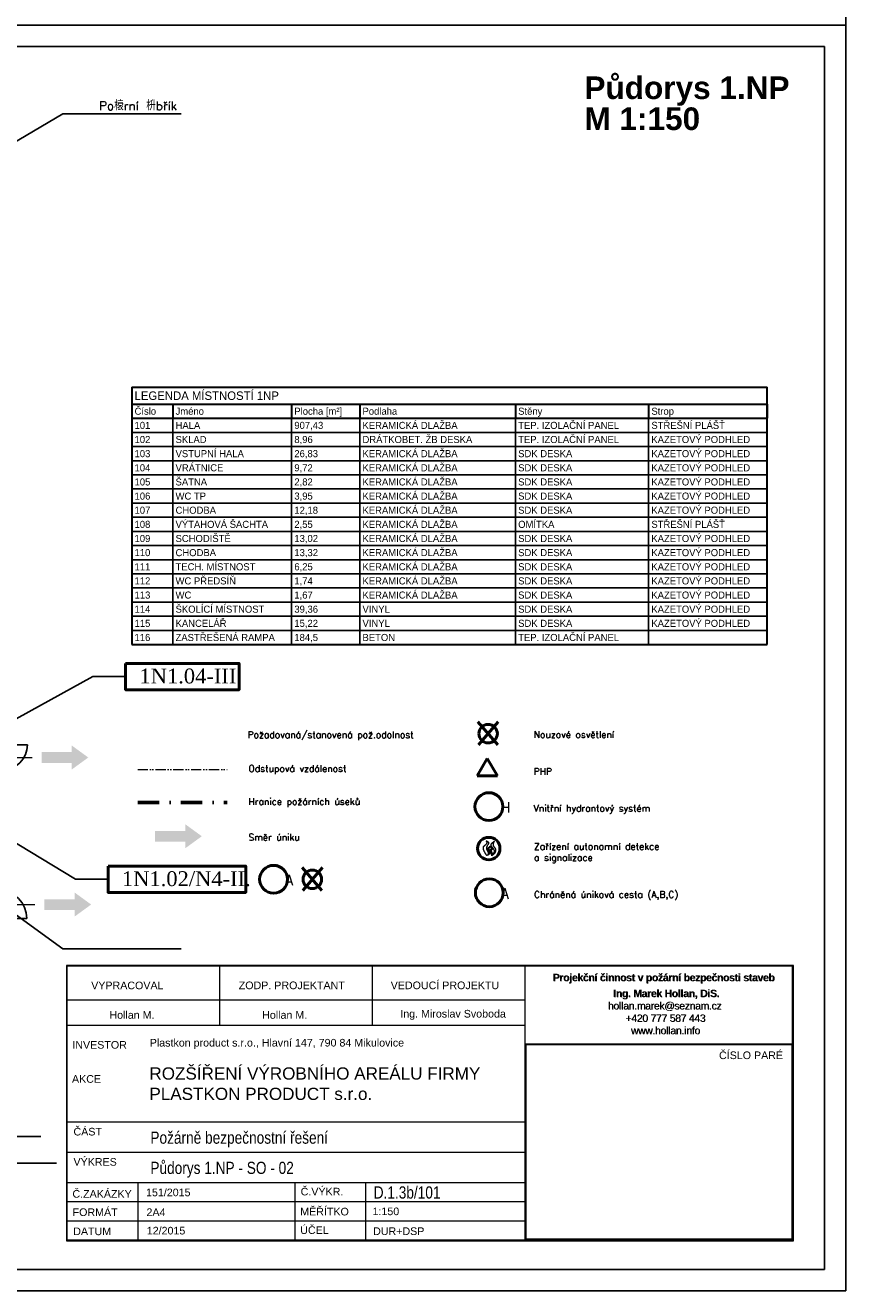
# Model space of a CAD drawing. Header units: millimetres. Extents: x 2886542 to 7567581, y -792623 to 134766.
# Tile 89 of 256: x 3801360 to 3830367, y -263844 to -219095. Entities that reach past the tile are written whole.
import ezdxf

# ---------------------------------------------------------------- set-up
doc = ezdxf.new("R2010")
doc.units = ezdxf.units.MM
for name, pattern in [('ACAD_ISO04W100', [30, 24, -3, 0, -3]), ('ACAD_ISO12W100', [21, 12, -3, 0, -3, 0, -3]), ('DASHDOTX2', [50.8, 25.4, -12.7, 0, -12.7])]:
    doc.linetypes.add(name, pattern=pattern)
for name, color, linetype, lineweight in [('CKDVERE_', 7, 'Continuous', 25), ('CKDVERE_OSY', 1, 'Continuous', 18), ('CKTABULKY', 7, 'Continuous', 25), ('Text obecně', 7, 'Continuous', 25)]:
    doc.layers.add(name, color=color, linetype=linetype, lineweight=lineweight)
doc.layers.add('LEGENDA', color=30, linetype='Continuous')
doc.layers.add('požárničina', color=10, linetype='Continuous')
doc.styles.add('ARIAL', font='arial.ttf')
doc.styles.add('ARIELCE', font='arialbd.ttf')
doc.styles.add('ROMANT', font='romant')
doc.styles.get("Standard").update_dxf_attribs({"font": 'arial.ttf'})
doc.styles.add('TABULKY', font='ic-simplex.shx', dxfattribs={"width": 0.8})
doc.dimstyles.new('úhlová', dxfattribs={"dimscale": 0.2, "dimtxt": 2.5, "dimasz": 1.5, "dimexe": 0, "dimexo": 3, "dimgap": 1, "dimtad": 1, "dimdec": 0, "dimzin": 0, "dimdsep": 46, "dimtxsty": 'ROMANT', "dimcen": 5, "dimclrd": 256, "dimclre": 256, "dimclrt": 7, "dimadec": 1, "dimazin": 0, "dimtfac": 1, "dimtdec": 0, "dimtix": 1, "dimtmove": 2, "dimatfit": 3, "dimfxl": 0, "dimtvp": 2, "dimtolj": 1, "dimtzin": 0, "dimarcsym": 0})

msp = doc.modelspace()

# ---------------------------------------------------------------- hatches: boundary and pattern name
at = {"layer": 'požárničina', "linetype": 'ACAD_ISO04W100', "lineweight": 50, "ltscale": 50, "extrusion": (0, 0, -1)}
h = msp.add_hatch(color=256, dxfattribs=at)
h.paths.add_polyline_path([(-3803001.3, -245178.2), (-3801936.3, -245178.2), (-3801936.3, -244798.6), (-3803001.3, -244798.6)])
h.paths.add_polyline_path([(-3803001.3, -245413.7), (-3803001.3, -245178.2), (-3803001.3, -244798.6), (-3803001.3, -244563), (-3803585.8, -244988.4)])
h = msp.add_hatch(color=256, dxfattribs=at)
h.paths.add_polyline_path([(-3807016.5, -247583.7), (-3805951.5, -247583.7), (-3805951.5, -247963.3), (-3807016.5, -247963.3)])
h.paths.add_polyline_path([(-3807016.5, -247348.2), (-3807016.5, -247583.7), (-3807016.5, -247963.3), (-3807016.5, -248198.9), (-3807601, -247773.5)])
h = msp.add_hatch(color=256, dxfattribs=at)
h.paths.add_polyline_path([(-3803103.3, -250378.2), (-3802038.3, -250378.2), (-3802038.3, -249998.6), (-3803103.3, -249998.6)])
h.paths.add_polyline_path([(-3803103.3, -250613.7), (-3803103.3, -250378.2), (-3803103.3, -249998.6), (-3803103.3, -249763), (-3803687.8, -250188.4)])

# ---------------------------------------------------------------- linework, layer by layer
at = {"layer": 'CKDVERE_', "color": 250}
for p, q in [((3800534, -244536.7), (3801434, -244536.7)), ((3800414, -250686.7), (3801414, -250686.7))]:
    msp.add_line(p, q, dxfattribs=at)
for centre, radius, start, end in [((3800534, -244536.7), 900, 270, 0), ((3800414, -250686.7), 1000, 0, 90)]:
    msp.add_arc(centre, radius, start, end, dxfattribs=at)
at = {"layer": 'CKDVERE_OSY', "color": 250}
for p, q in [((3800334, -244986.7), (3801598, -244986.7)), ((3800200, -250186.7), (3801700, -250186.7))]:
    msp.add_line(p, q, dxfattribs=at)
at = {"layer": 'CKTABULKY', "color": 250, "lineweight": 30}
for p, q in [((3805122.8, -231893.2), (3827596.4, -231893.2)), ((3805122.8, -231893.2), (3805122.8, -232493.2)), ((3827596.4, -240993.2), (3827596.4, -231893.2)), ((3805122.8, -232493.2), (3805122.8, -232993.2)), ((3805122.8, -232493.2), (3806572.8, -232493.2)), ((3806572.8, -232493.2), (3810772.8, -232493.2)), ((3806572.8, -232493.2), (3806572.8, -232993.2)), ((3810772.8, -232493.2), (3813182.7, -232493.2)), ((3810772.8, -232493.2), (3810772.8, -232993.2)), ((3813182.7, -232493.2), (3818687, -232493.2)), ((3813182.7, -232493.2), (3813182.7, -232993.2)), ((3818687, -232493.2), (3823396.4, -232493.2)), ((3818687, -232493.2), (3818687, -232993.2)), ((3823396.4, -232493.2), (3827596.4, -232493.2)), ((3823396.4, -232493.2), (3823396.4, -232993.2)), ((3827596.4, -232493.2), (3827596.4, -232993.2)), ((3805122.8, -232993.2), (3805122.8, -240993.2)), ((3805122.8, -232993.2), (3806572.8, -232993.2)), ((3806572.8, -232993.2), (3810772.8, -232993.2)), ((3810772.8, -232993.2), (3813182.7, -232993.2)), ((3813182.7, -232993.2), (3818687, -232993.2)), ((3818687, -232993.2), (3823396.4, -232993.2)), ((3823396.4, -232993.2), (3827596.4, -232993.2)), ((3827596.4, -232993.2), (3827616.1, -232993.2)), ((3805122.8, -240993.2), (3806572.8, -240993.2)), ((3806572.8, -240993.2), (3810772.8, -240993.2)), ((3810772.8, -240993.2), (3813182.7, -240993.2)), ((3813182.7, -240993.2), (3818687, -240993.2)), ((3818687, -240993.2), (3823396.4, -240993.2)), ((3823396.4, -240993.2), (3827596.4, -240993.2))]:
    msp.add_line(p, q, dxfattribs=at)
at = {"layer": 'CKTABULKY', "color": 250}
for p, q in [((3806572.8, -232993.2), (3806572.8, -240993.2)), ((3810772.8, -232993.2), (3810772.8, -240993.2)), ((3813182.7, -232993.2), (3813182.7, -240993.2)), ((3818687, -232993.2), (3818687, -240993.2)), ((3823396.4, -232993.2), (3823396.4, -240993.2)), ((3827596.4, -232993.2), (3827596.4, -240993.2)), ((3805122.8, -233493.2), (3806572.8, -233493.2)), ((3806572.8, -233493.2), (3810772.8, -233493.2)), ((3810772.8, -233493.2), (3813182.7, -233493.2)), ((3813182.7, -233493.2), (3818687, -233493.2)), ((3818687, -233493.2), (3823396.4, -233493.2)), ((3823396.4, -233493.2), (3827596.4, -233493.2)), ((3827596.4, -233493.2), (3827616.1, -233493.2)), ((3805122.8, -233993.2), (3806572.8, -233993.2)), ((3806572.8, -233993.2), (3810772.8, -233993.2)), ((3810772.8, -233993.2), (3813182.7, -233993.2)), ((3813182.7, -233993.2), (3818687, -233993.2)), ((3818687, -233993.2), (3823396.4, -233993.2)), ((3823396.4, -233993.2), (3827596.4, -233993.2)), ((3805122.8, -234493.2), (3806572.8, -234493.2)), ((3806572.8, -234493.2), (3810772.8, -234493.2)), ((3810772.8, -234493.2), (3813182.7, -234493.2)), ((3813182.7, -234493.2), (3818687, -234493.2)), ((3818687, -234493.2), (3823396.4, -234493.2)), ((3823396.4, -234493.2), (3827596.4, -234493.2)), ((3805122.8, -234993.2), (3806572.8, -234993.2)), ((3806572.8, -234993.2), (3810772.8, -234993.2)), ((3810772.8, -234993.2), (3813182.7, -234993.2)), ((3813182.7, -234993.2), (3818687, -234993.2)), ((3818687, -234993.2), (3823396.4, -234993.2)), ((3823396.4, -234993.2), (3827596.4, -234993.2)), ((3805122.8, -235493.2), (3806572.8, -235493.2)), ((3806572.8, -235493.2), (3810772.8, -235493.2)), ((3810772.8, -235493.2), (3813182.7, -235493.2)), ((3813182.7, -235493.2), (3818687, -235493.2)), ((3818687, -235493.2), (3823396.4, -235493.2)), ((3823396.4, -235493.2), (3827596.4, -235493.2)), ((3805122.8, -235993.2), (3806572.8, -235993.2)), ((3806572.8, -235993.2), (3810772.8, -235993.2)), ((3810772.8, -235993.2), (3813182.7, -235993.2)), ((3813182.7, -235993.2), (3818687, -235993.2)), ((3818687, -235993.2), (3823396.4, -235993.2)), ((3823396.4, -235993.2), (3827596.4, -235993.2)), ((3805122.8, -236493.2), (3806572.8, -236493.2)), ((3806572.8, -236493.2), (3810772.8, -236493.2)), ((3810772.8, -236493.2), (3813182.7, -236493.2)), ((3813182.7, -236493.2), (3818687, -236493.2)), ((3818687, -236493.2), (3823396.4, -236493.2)), ((3823396.4, -236493.2), (3827596.4, -236493.2)), ((3805122.8, -236993.2), (3806572.8, -236993.2)), ((3806572.8, -236993.2), (3810772.8, -236993.2)), ((3810772.8, -236993.2), (3813182.7, -236993.2)), ((3813182.7, -236993.2), (3818687, -236993.2)), ((3818687, -236993.2), (3823396.4, -236993.2)), ((3823396.4, -236993.2), (3827596.4, -236993.2)), ((3805122.8, -237493.2), (3806572.8, -237493.2)), ((3806572.8, -237493.2), (3810772.8, -237493.2)), ((3810772.8, -237493.2), (3813182.7, -237493.2)), ((3813182.7, -237493.2), (3818687, -237493.2)), ((3818687, -237493.2), (3823396.4, -237493.2)), ((3823396.4, -237493.2), (3827596.4, -237493.2)), ((3805122.8, -237993.2), (3806572.8, -237993.2)), ((3806572.8, -237993.2), (3810772.8, -237993.2)), ((3810772.8, -237993.2), (3813182.7, -237993.2)), ((3813182.7, -237993.2), (3818687, -237993.2)), ((3818687, -237993.2), (3823396.4, -237993.2)), ((3823396.4, -237993.2), (3827596.4, -237993.2)), ((3805122.8, -238493.2), (3806572.8, -238493.2)), ((3806572.8, -238493.2), (3810772.8, -238493.2)), ((3810772.8, -238493.2), (3813182.7, -238493.2)), ((3813182.7, -238493.2), (3818687, -238493.2)), ((3818687, -238493.2), (3823396.4, -238493.2)), ((3823396.4, -238493.2), (3827596.4, -238493.2)), ((3805122.8, -238993.2), (3806572.8, -238993.2)), ((3806572.8, -238993.2), (3810772.8, -238993.2)), ((3810772.8, -238993.2), (3813182.7, -238993.2)), ((3813182.7, -238993.2), (3818687, -238993.2)), ((3818687, -238993.2), (3823396.4, -238993.2)), ((3823396.4, -238993.2), (3827596.4, -238993.2)), ((3805122.8, -239493.2), (3806572.8, -239493.2)), ((3806572.8, -239493.2), (3810772.8, -239493.2)), ((3810772.8, -239493.2), (3813182.7, -239493.2)), ((3813182.7, -239493.2), (3818687, -239493.2)), ((3818687, -239493.2), (3823396.4, -239493.2)), ((3823396.4, -239493.2), (3827596.4, -239493.2)), ((3805122.8, -239993.2), (3806572.8, -239993.2)), ((3806572.8, -239993.2), (3810772.8, -239993.2)), ((3810772.8, -239993.2), (3813182.7, -239993.2)), ((3813182.7, -239993.2), (3818687, -239993.2)), ((3818687, -239993.2), (3823396.4, -239993.2)), ((3823396.4, -239993.2), (3827596.4, -239993.2)), ((3805122.8, -240493.2), (3806572.8, -240493.2)), ((3806572.8, -240493.2), (3810772.8, -240493.2)), ((3810772.8, -240493.2), (3813182.7, -240493.2)), ((3813182.7, -240493.2), (3818687, -240493.2)), ((3818687, -240493.2), (3823396.4, -240493.2)), ((3823396.4, -240493.2), (3827596.4, -240493.2))]:
    msp.add_line(p, q, dxfattribs=at)
at = {"layer": 'LEGENDA', "color": 7, "lineweight": 9}
for p, q in [((3802812.9, -252344.5), (3802812.9, -262076.6)), ((3828516.3, -252344.5), (3802812.9, -252344.5)), ((3828489.3, -252371.5), (3802839.9, -252371.5)), ((3802839.9, -262049.6), (3802839.9, -252371.5)), ((3808239.8, -254470.3), (3808239.8, -252371.5)), ((3813639.6, -254470.3), (3813639.6, -252371.5)), ((3819039.5, -262049.6), (3819039.5, -252371.5)), ((3828489.3, -262049.6), (3828489.3, -252371.5)), ((3828516.3, -262076.6), (3828516.3, -252344.5)), ((3819039.5, -253567.1), (3802839.9, -253567.1)), ((3819039.5, -254470.3), (3802839.9, -254470.3)), ((3819039.5, -255108.6), (3828489.3, -255108.6)), ((3805339.5, -260024.6), (3805339.5, -262049.6)), ((3810890.3, -260024.6), (3810890.3, -262047)), ((3813389.9, -260024.6), (3813389.9, -262047)), ((3802839.9, -261374.6), (3810890.3, -261374.6)), ((3810890.3, -261372), (3819039.5, -261372)), ((3815889.6, -261372), (3815939, -261372)), ((3802812.9, -262076.6), (3828516.3, -262076.6)), ((3802839.9, -262049.6), (3828489.3, -262049.6))]:
    msp.add_line(p, q, dxfattribs=at)
for points in [[(3819039.5, -255108.6), (3828489.3, -255108.6), (3828489.3, -262049.6), (3819039.5, -262049.6)], [(3819069.5, -255138.6), (3828459.3, -255138.6), (3828459.3, -262019.6), (3819069.5, -262019.6)]]:
    msp.add_lwpolyline(points, close=True, dxfattribs=at)
at = {"layer": 'požárničina', "linetype": 'ACAD_ISO04W100', "lineweight": 50, "ltscale": 50, "extrusion": (0, 0, -1)}
for p, q in [((3818062.7, -244537.5), (3817364.1, -243728)), ((3817385.2, -244537.5), (3818083.8, -243728)), ((3817331, -245636.2), (3817696.2, -245029.3)), ((3818061.4, -245636.2), (3817696.2, -245029.3)), ((3817331, -245636.2), (3818061.4, -245636.2)), ((3811848.3, -249687.8), (3811149.6, -248878.4)), ((3811170.7, -249687.8), (3811869.4, -248878.4))]:
    msp.add_line(p, q, dxfattribs=at)
at = {"layer": 'požárničina', "linetype": 'ACAD_ISO12W100', "lineweight": 0, "ltscale": 30, "extrusion": (0, 0, -1)}
msp.add_line((3805333.2, -245410, 5485), (3808495.9, -245410, 5485), dxfattribs=at)
at = {"layer": 'požárničina', "linetype": 'DASHDOTX2', "lineweight": 60, "ltscale": 30, "extrusion": (0, 0, -1)}
msp.add_line((3805333.2, -246575.4, 5485), (3808495.9, -246575.4, 5485), dxfattribs=at)
at = {"layer": 'požárničina', "color": 1, "linetype": 'Continuous', "lineweight": 50}
for points in [[(3804908.1, -241661.6), (3808921.6, -241661.6), (3808921.6, -242592.4), (3804908.1, -242592.4)], [(3804288.5, -248830), (3809153.7, -248830), (3809153.7, -249760.7), (3804288.5, -249760.7)]]:
    msp.add_lwpolyline(points, close=True, dxfattribs=at)
at = {"layer": 'požárničina', "lineweight": 50, "ltscale": 50, "extrusion": (0, 0, -1)}
for centre, radius in [((-3817723.9, -244145), 328), ((-3817752.1, -246725.7), 492), ((-3810138.1, -249295.4), 492), ((-3811509.5, -249295.4), 328), ((-3817764.8, -249772.8, -8127.5), 492)]:
    msp.add_circle(centre, radius, dxfattribs=at)
at = {"layer": 'požárničina', "lineweight": 50, "ltscale": 50}
msp.add_circle((3817747.7, -248208.3, 9498.8), 395.4, dxfattribs=at)
at = {"layer": 'požárničina', "linetype": 'ACAD_ISO04W100', "lineweight": 9, "ltscale": 50}
for points in [[(3817675.6, -248450.5, 9498.8), (3817595.4, -248318.9, 9498.8), (3817571.2, -248131.4, 9498.8), (3817687.7, -247998.3, 9498.8), (3817651.4, -247931.7, 9498.8)], [(3817651.4, -247931.7, 9498.8), (3817737.7, -247990.7, 9498.8), (3817686.2, -248120.8, 9498.8), (3817662, -248194.9, 9498.8), (3817716.5, -248329.5, 9498.8), (3817713.4, -248441.4, 9498.8), (3817675.6, -248450.5, 9498.8)], [(3817728.3, -248421.6, 9498.8), (3817754.3, -248325.9, 9498.8), (3817711.1, -248218, 9498.8), (3817732.7, -248180.8, 9498.8), (3817754.3, -248163.7, 9498.8), (3817750.6, -248206.1, 9498.8), (3817748.3, -248248.5, 9498.8), (3817785.6, -248339.3, 9498.8), (3817719.3, -248442.8, 9498.8)], [(3817854.8, -248462.2, 9498.8), (3817827.7, -248363.3, 9498.8), (3817799.2, -248253.8, 9498.8), (3817845.8, -248207.3, 9498.8), (3817788.7, -248127.9, 9498.8), (3817832.2, -248148.9, 9498.8), (3817887.3, -248229.3, 9498.8), (3817828.8, -248273.7, 9498.8), (3817845.8, -248329.2, 9498.8), (3817861.4, -248369.9, 9498.8), (3817851.8, -248458.7, 9498.8)], [(3817852.7, -248462.6, 9498.8), (3817948, -248294.7, 9498.8), (3817887.5, -248179.8, 9498.8), (3817827, -248078.4, 9498.8), (3817905.7, -247978.6, 9498.8), (3817940.5, -247952.9, 9498.8)], [(3817940.5, -247952.9, 9498.8), (3817898.1, -248081.4, 9498.8), (3817979.8, -248220.6, 9498.8), (3817955.2, -248369.2, 9498.8), (3817852.7, -248462.6, 9498.8)]]:
    msp.add_spline(points, degree=3, dxfattribs=at)
at = {"layer": 'Text obecně'}
for p, q in [((3830367, -174346.2), (3830367, -219095.2)), ((3798867.8, -219095.2), (3830367, -219095.2)), ((3830367, -219095.2), (3830367, -263844.2)), ((3829617, -219845.2), (3798867.8, -219845.2)), ((3798867.8, -219845.2), (3829617, -219845.2)), ((3798867.8, -219845.2), (3829617, -219845.2)), ((3799617.7, -219845.2), (3829617, -219845.2)), ((3829617, -219845.2), (3829617, -263094.2)), ((3829617, -219845.2), (3829617, -263094.2)), ((3829617, -219845.2), (3829617, -263094.2)), ((3798867.8, -263094.2), (3829617, -263094.2)), ((3798867.8, -263844.2), (3830367, -263844.2)), ((3798867.8, -263844.2), (3830367, -263844.2))]:
    msp.add_line(p, q, dxfattribs=at)
at = {"layer": 'Text obecně', "lineweight": 9}
for p, q in [((3819039.5, -257886.7), (3802839.9, -257886.7)), ((3819039.5, -258955.7), (3802839.9, -258955.7)), ((3819039.5, -260024.6), (3802799.4, -260024.6)), ((3819039.5, -260699.6), (3802839.9, -260699.6))]:
    msp.add_line(p, q, dxfattribs=at)

# ---------------------------------------------------------------- texts
at = {"color": 250, "lineweight": 9, "extrusion": (0, 0, -1), "style": 'ARIELCE', "text_generation_flag": 2}
for s, height, p in [('Půdorys 1.NP ', 798.505, (-3821129, -221702.2)), ('M 1:150', 798.5, (-3821129, -222798.1))]:
    msp.add_text(s, height=height, dxfattribs=at).set_placement(p)
at = {"color": 7, "lineweight": 9, "width": 550242.399, "attachment_point": 1, "style": 'ROMANT'}
for s, insert, char_height in [('Požadovaná/stanovená pož.odolnost', (3809218.8, -244064.5, 5485), 236.191), ('Nouzové osvětlení', (3819334.7, -244060.6, 5485), 236.191), ('Odstupová vzdálenost', (3809251.8, -245262.7, 5485), 236.191), ('PHP ', (3819334.7, -245362.6, 5485), 236.19), ('Hranice požárních úseků', (3809251.8, -246428.1, 5485), 236.191), ('Vnitřní hydrantový systém', (3819334.7, -246666.7, 5485), 236.191), ('Směr úniku', (3809251.8, -247691.9, 5485), 236.19), ('Zařízení autonomní detekce\\Pa signalizace', (3819347.4, -248016.1, 13612.6), 236.191), ('Chráněná úniková cesta (A,B,C)', (3819347.4, -249713.9, 13612.6), 236.191)]:
    msp.add_mtext(s, dxfattribs=dict(at, insert=insert, char_height=char_height))
at = {"layer": 'CKTABULKY', "color": 250, "style": 'TABULKY'}
for s, height, p in [('LEGENDA MÍSTNOSTÍ 1NP', 300, (3805222.8, -232343.2)), ('Číslo', 250, (3805222.8, -232868.2)), ('Jméno', 250, (3806672.8, -232868.2)), ('Plocha [m²]', 250, (3810872.8, -232868.2)), ('Podlaha', 250, (3813282.7, -232868.2)), ('Stěny', 250, (3818787, -232868.2)), ('Strop', 250, (3823496.4, -232868.2)), ('101', 250, (3805222.8, -233368.2)), ('HALA', 250, (3806672.8, -233368.2)), ('907,43', 250, (3810872.8, -233368.2)), ('KERAMICKÁ DLAŽBA', 250, (3813282.7, -233368.2)), ('TEP. IZOLAČNÍ PANEL', 250, (3818787, -233368.2)), ('STŘEŠNÍ PLÁŠŤ', 250, (3823496.4, -233368.2)), ('DRÁTKOBET. ŽB DESKA', 250, (3813282.7, -233868.2)), ('TEP. IZOLAČNÍ PANEL', 250, (3818787, -233868.2)), ('KAZETOVÝ PODHLED', 250, (3823496.4, -233868.2)), ('102', 250, (3805222.8, -233868.2)), ('SKLAD', 250, (3806672.8, -233868.2)), ('8,96', 250, (3810872.8, -233868.2)), ('103', 250, (3805222.8, -234368.2)), ('VSTUPNÍ HALA', 250, (3806672.8, -234368.2)), ('26,83', 250, (3810872.8, -234368.2)), ('KERAMICKÁ DLAŽBA', 250, (3813282.7, -234368.2)), ('SDK DESKA', 250, (3818787, -234368.2)), ('KAZETOVÝ PODHLED', 250, (3823496.4, -234368.2)), ('104', 250, (3805222.8, -234868.2)), ('VRÁTNICE', 250, (3806672.8, -234868.2)), ('9,72', 250, (3810872.8, -234868.2)), ('KERAMICKÁ DLAŽBA', 250, (3813282.7, -234868.2)), ('SDK DESKA', 250, (3818787, -234868.2)), ('KAZETOVÝ PODHLED', 250, (3823496.4, -234868.2)), ('105', 250, (3805222.8, -235368.2)), ('ŠATNA', 250, (3806672.8, -235368.2)), ('2,82', 250, (3810872.8, -235368.2)), ('KERAMICKÁ DLAŽBA', 250, (3813282.7, -235368.2)), ('SDK DESKA', 250, (3818787, -235368.2)), ('KAZETOVÝ PODHLED', 250, (3823496.4, -235368.2)), ('106', 250, (3805222.8, -235868.2)), ('WC TP', 250, (3806672.8, -235868.2)), ('3,95', 250, (3810872.8, -235868.2)), ('KERAMICKÁ DLAŽBA', 250, (3813282.7, -235868.2)), ('SDK DESKA', 250, (3818787, -235868.2)), ('KAZETOVÝ PODHLED', 250, (3823496.4, -235868.2)), ('107', 250, (3805222.8, -236368.2)), ('CHODBA', 250, (3806672.8, -236368.2)), ('12,18', 250, (3810872.8, -236368.2)), ('KERAMICKÁ DLAŽBA', 250, (3813282.7, -236368.2)), ('SDK DESKA', 250, (3818787, -236368.2)), ('KAZETOVÝ PODHLED', 250, (3823496.4, -236368.2)), ('108', 250, (3805222.8, -236868.2)), ('VÝTAHOVÁ ŠACHTA', 250, (3806672.8, -236868.2)), ('2,55', 250, (3810872.8, -236868.2)), ('KERAMICKÁ DLAŽBA', 250, (3813282.7, -236868.2)), ('OMÍTKA', 250, (3818787, -236868.2)), ('STŘEŠNÍ PLÁŠŤ', 250, (3823496.4, -236868.2)), ('109', 250, (3805222.8, -237368.2)), ('SCHODIŠTĚ', 250, (3806672.8, -237368.2)), ('13,02', 250, (3810872.8, -237368.2)), ('KERAMICKÁ DLAŽBA', 250, (3813282.7, -237368.2)), ('SDK DESKA', 250, (3818787, -237368.2)), ('KAZETOVÝ PODHLED', 250, (3823496.4, -237368.2)), ('110', 250, (3805222.8, -237868.2)), ('CHODBA', 250, (3806672.8, -237868.2)), ('13,32', 250, (3810872.8, -237868.2)), ('KERAMICKÁ DLAŽBA', 250, (3813282.7, -237868.2)), ('SDK DESKA', 250, (3818787, -237868.2)), ('KAZETOVÝ PODHLED', 250, (3823496.4, -237868.2)), ('TECH. MÍSTNOST', 250, (3806672.8, -238368.2)), ('KERAMICKÁ DLAŽBA', 250, (3813282.7, -238368.2)), ('KAZETOVÝ PODHLED', 250, (3823496.4, -238368.2)), ('111', 250, (3805222.8, -238368.2)), ('6,25', 250, (3810872.8, -238368.2)), ('SDK DESKA', 250, (3818787, -238368.2)), ('112', 250, (3805222.8, -238868.2)), ('WC PŘEDSÍŇ', 250, (3806672.8, -238868.2)), ('1,74', 250, (3810872.8, -238868.2)), ('KERAMICKÁ DLAŽBA', 250, (3813282.7, -238868.2)), ('SDK DESKA', 250, (3818787, -238868.2)), ('KAZETOVÝ PODHLED', 250, (3823496.4, -238868.2)), ('113', 250, (3805222.8, -239368.2)), ('WC', 250, (3806672.8, -239368.2)), ('1,67', 250, (3810872.8, -239368.2)), ('KERAMICKÁ DLAŽBA', 250, (3813282.7, -239368.2)), ('SDK DESKA', 250, (3818787, -239368.2)), ('KAZETOVÝ PODHLED', 250, (3823496.4, -239368.2)), ('114', 250, (3805222.8, -239868.2)), ('ŠKOLÍCÍ MÍSTNOST', 250, (3806672.8, -239868.2)), ('39,36', 250, (3810872.8, -239868.2)), ('VINYL', 250, (3813282.7, -239868.2)), ('SDK DESKA', 250, (3818787, -239868.2)), ('KAZETOVÝ PODHLED', 250, (3823496.4, -239868.2)), ('115', 250, (3805222.8, -240368.2)), ('KANCELÁŘ', 250, (3806672.8, -240368.2)), ('15,22', 250, (3810872.8, -240368.2)), ('VINYL', 250, (3813282.7, -240368.2)), ('SDK DESKA', 250, (3818787, -240368.2)), ('KAZETOVÝ PODHLED', 250, (3823496.4, -240368.2)), ('116', 250, (3805222.8, -240868.2)), ('ZASTŘEŠENÁ RAMPA', 250, (3806672.8, -240868.2)), ('184,5', 250, (3810872.8, -240868.2)), ('BETON', 250, (3813282.7, -240868.2)), ('TEP. IZOLAČNÍ PANEL', 250, (3818787, -240868.2))]:
    msp.add_text(s, height=height, dxfattribs=at).set_placement(p)
at = {"layer": 'LEGENDA', "color": 7, "lineweight": 9, "style": 'ARIAL'}
for s, height, p in [('VEDOUCÍ PROJEKTU', 269.993, (3814280, -253181.3)), ('VYPRACOVAL', 269.99, (3803689.6, -253184.9)), ('ZODP. PROJEKTANT', 269.993, (3808906.2, -253181.3)), ('Hollan M.', 269.99, (3804334.5, -254227.5)), ('Hollan M.', 269.99, (3809734.3, -254227.5)), ('Ing. Miroslav Svoboda', 269.993, (3814619.6, -254184.3)), ('INVESTOR', 269.99, (3803023.2, -255285.9)), ('ČÍSLO PARÉ', 269.99, (3825888.7, -255654.1)), ('AKCE', 269.99, (3803010.5, -256490.7)), ('ČÁST', 269.99, (3803063.6, -258355.2)), ('VÝKRES', 269.99, (3803063.6, -259424.1)), ('Č.ZAKÁZKY', 269.99, (3803027.2, -260555.8)), ('151/2015', 269.99, (3805628.7, -260504)), ('Č.VÝKR.', 269.99, (3811096.3, -260474.5)), ('FORMÁT', 269.99, (3803032.9, -261202.9)), ('MĚŘÍTKO', 269.99, (3811081.4, -261182.6)), ('2A4', 269.99, (3805644.7, -261204.5)), ('1:150', 269.99, (3813637.3, -261173.2)), ('DATUM', 269.99, (3803054.2, -261879.7)), ('12/2015', 269.99, (3805654.5, -261855.8)), ('ÚČEL', 269.99, (3811081.4, -261838)), ('DUR+DSP', 269.99, (3813658.2, -261875.6))]:
    msp.add_text(s, height=height, dxfattribs=at).set_placement(p)
at = {"layer": 'LEGENDA', "color": 7, "lineweight": 9, "style": 'ARIAL', "width": 0.8}
for s, height, p in [('Požárně bezpečnostní řešení', 431.989, (3805783, -258647.1)), ('Půdorys 1.NP - SO - 02', 431.989, (3805783, -259716.1)), ('D.1.3b/101', 431.99, (3813678.7, -260586.2))]:
    msp.add_text(s, height=height, dxfattribs=at).set_placement(p)
at = {"layer": 'LEGENDA', "color": 7, "lineweight": 9, "attachment_point": 1, "style": 'ARIAL'}
for s, insert, char_height, width in [('{\\fArial|b1|i0|c238|p34;\\W5.2075;\\T0.95;  \\W1;Projekční činnost v požární bezpečnosti staveb\\P\\H0.28571x;\\W9.6431;                   \\W1;\\P\\H3.5x;\\W8.1186;    \\W1;Ing. Marek Hollan, DiS.\\P\\fArial|b0|i0|c238|p34;\\W7.6382;    \\W1;hollan.marek@seznam.cz\\P\\W9.2554;    \\W1;+420 777 587 443\\P\\W9.7463;    \\W1;www.hollan.info}', (3818999.2, -252635.4), 262.493, 9748), ('{\\fArial|b0|i0|c238|p34;\\C0;Plastkon product s.r.o., Hlavní 147, 790 84 Mikulovice}', (3805759.7, -254939.8, 12667.9), 269.993, 18615.936), ('{\\fArial|b0|i0|c238|p34;ROZŠÍŘENÍ VÝROBNÍHO AREÁLU FIRMY\\PPLASTKON PRODUCT s.r.o.\\H1.0808x; }', (3805747.7, -255946.9), 431.989, 20330.645)]:
    msp.add_mtext(s, dxfattribs=dict(at, insert=insert, char_height=char_height, width=width))
at = {"layer": 'LEGENDA', "color": 252, "lineweight": 9, "insert": (3819014.3, -252640.9), "char_height": 262.493, "width": 9748, "attachment_point": 1, "style": 'ARIAL'}
msp.add_mtext('{\\fArial|b1|i0|c238|p34;\\W5.2075;\\T0.95;  \\W1;Projekční činnost v požární bezpečnosti staveb\\P\\H0.28571x;\\W9.6431;                   \\W1;\\P\\H3.5x;\\W8.1186;    \\W1;Ing. Marek Hollan, DiS.\\P\\fArial|b0|i0|c238|p34;\\W7.6382;    \\W1;hollan.marek@seznam.cz\\P\\W9.2554;    \\W1;+420 777 587 443\\P\\W9.7463;    \\W1;www.hollan.info}', dxfattribs=at)
at = {"layer": 'požárničina', "color": 1, "lineweight": 30, "insert": (3806724.1, -221787.8), "char_height": 307.125, "width": 715494.708, "attachment_point": 3}
msp.add_mtext('{\\Ftxt,bigfont|c238;Po榱rní 枡břík}', dxfattribs=at)
at = {"layer": 'požárničina', "linetype": 'DASHDOTX2', "lineweight": 50, "ltscale": 30, "char_height": 526.848, "width": 4917.595, "attachment_point": 1}
for s, insert in [('{\\fTimes New Roman|b0|i0|c238|p18;1N1.04-III.}', (3805396.1, -241843.1)), ('{\\fTimes New Roman|b0|i0|c238|p18;1N1.02/N4-II.}', (3804776.5, -249011.5))]:
    msp.add_mtext(s, dxfattribs=dict(at, insert=insert))
at = {"layer": 'požárničina', "lineweight": 50, "char_height": 367.408, "width": 2378.965, "attachment_point": 1}
for s, insert in [('{\\Ftxt,bigfont|c238;\\W4.8403; \\W1;H}', (3816572.4, -246566.3)), ('{\\Ftxt,bigfont|c238;\\W4.8403; \\W1;A}', (3808958.4, -249136)), ('{\\Ftxt,bigfont|c238;\\W4.8403; \\W1;A}', (3816585.2, -249613.5, 8127.5))]:
    msp.add_mtext(s, dxfattribs=dict(at, insert=insert))

# ---------------------------------------------------------------- leaders
at = {"layer": 'požárničina'}
for points, override in [([(3800060.5, -223771.3), (3802682.1, -222227.8), (3806874.8, -222227.8)], {"dimasz": 1500, "dimgap": 1, "dimtad": 0}), ([(3799803.9, -244297.2), (3803752.7, -242127), (3804908.1, -242127)], {"dimasz": 1500, "dimgap": 1, "dimtad": 0, "dimldrblk": 'Dot'}), ([(3799393.8, -247032.8), (3803133.1, -249295.4), (3804288.5, -249295.4)], {"dimasz": 1500, "dimgap": 1, "dimtad": 0, "dimldrblk": 'Dot'}), ([(3800534, -250186.7), (3802682.1, -251751.1), (3806874.8, -251751.1)], {"dimasz": 1500, "dimgap": 1, "dimtad": 0}), ([(3796334, -255231.7), (3799084.1, -258385.8), (3801907.6, -258385.8)], {"dimasz": 1500, "dimgap": 1, "dimtad": 0}), ([(3797124, -257146.5), (3798272.4, -259334.1), (3802465.1, -259334.1)], {"dimasz": 1500, "dimgap": 1, "dimtad": 0})]:
    msp.add_leader(points, dimstyle='úhlová', override=override, dxfattribs=at)

doc.saveas('drawing.dxf')
